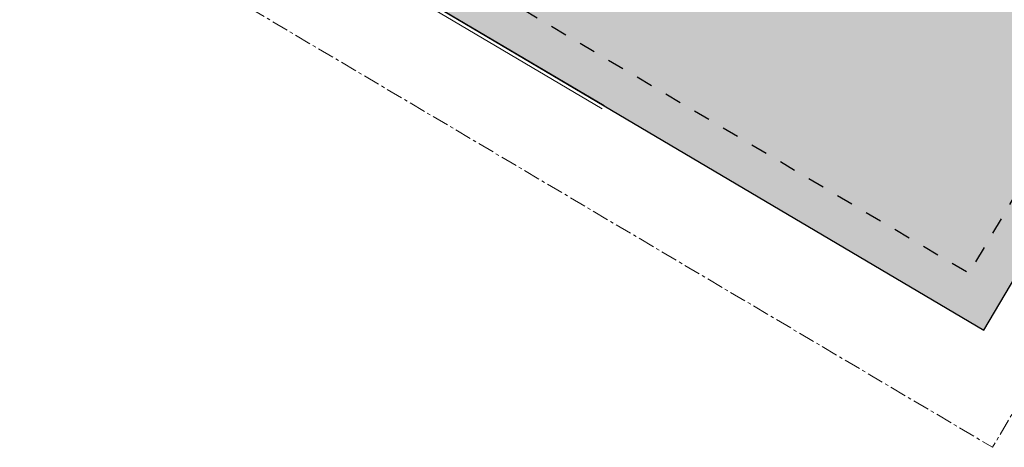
# Model space of a CAD drawing. Header units: metres. Extents: x 90704 to 91821, y 464826 to 465227.
# Tile 2 of 27: x 90793 to 90912, y 464826 to 464878. Entities that reach past the tile are written whole.
import ezdxf

# ---------------------------------------------------------------- set-up
doc = ezdxf.new("R2010")
doc.units = ezdxf.units.M
doc.linetypes.add('AM-AS', pattern=[16, 10, -2, 2, -2])
doc.linetypes.add('NLCS-HIDDEN', pattern=[4, 2, -2])
for name, color, linetype, lineweight in [('B-WE-GW-BERM-G', 251, 'Continuous', 18), ('N-WE-OG-TERREIN_UITGEEFBAAR-A', 7, 'Continuous', 25), ('N-WE-OG-TERREIN_UITGEEFBAAR-G', 7, 'Continuous', 25), ('X-XX-AL-REFERENTIE-G', 7, 'Continuous', 18)]:
    doc.layers.add(name, color=color, linetype=linetype, lineweight=lineweight)
doc.layers.add('N-WE-AM-AS_WEG-G', color=21, linetype='AM-AS', lineweight=18, plot=False)

# ---------------------------------------------------------------- blocks, each defined once
blk = doc.blocks.new('51005749-X003-ONT westelijke ringbaan')
at = {"layer": 'N-WE-AM-AS_WEG-G', "ltscale": 0.2, "flags": 128}
blk.add_lwpolyline([(91107.76, 465160.16), (90910.31, 464826.39), (90724.12, 464936.55), (90886.31, 465210.67), (90939.6, 465198.51)], dxfattribs=at)

msp = doc.modelspace()

# ---------------------------------------------------------------- hatches: boundary and pattern name
at = {"layer": 'N-WE-OG-TERREIN_UITGEEFBAAR-A', "true_color": 0xfbd0d2}
h = msp.add_hatch(color=254, dxfattribs=at)
h.dxf.hatch_style = 1
h.paths.add_polyline_path([(90930.939, 465015.065), (90880.63, 464930.042), (90853.277, 464946.229), (90821.451, 464892.441), (90909.256, 464840.486), (90991.425, 464979.252)])

# ---------------------------------------------------------------- linework, layer by layer
at = {"layer": 'B-WE-GW-BERM-G', "flags": 128}
for points in [[(90925.604, 465006.049), (90880.63, 464930.042), (90853.277, 464946.229), (90821.451, 464892.441), (90863.577, 464867.514)], [(90924.473, 465005.02), (90880.472, 464930.659), (90853.119, 464946.845), (90820.834, 464892.282), (90863.348, 464867.127)]]:
    msp.add_lwpolyline(points, dxfattribs=at)
at = {"layer": 'N-WE-OG-TERREIN_UITGEEFBAAR-G', "color": 11, "true_color": 0xf27172, "flags": 128}
msp.add_lwpolyline([(90930.939, 465015.065), (90880.63, 464930.042), (90853.277, 464946.229), (90821.451, 464892.441), (90909.256, 464840.486), (90991.425, 464979.252)], close=True, dxfattribs=at)
at = {"layer": 'N-WE-OG-TERREIN_UITGEEFBAAR-G', "linetype": 'NLCS-HIDDEN', "flags": 128}
msp.add_lwpolyline([(90986.104, 464980.079), (90930.781, 465012.834), (90880.982, 464928.673), (90857.071, 464942.822), (90828.3, 464894.198), (90907.501, 464847.334)], close=True, dxfattribs=at)

# ---------------------------------------------------------------- block references
at = {"layer": 'X-XX-AL-REFERENTIE-G'}
msp.add_blockref('51005749-X003-ONT westelijke ringbaan', (0, 0), dxfattribs=at)

doc.saveas('drawing.dxf')
